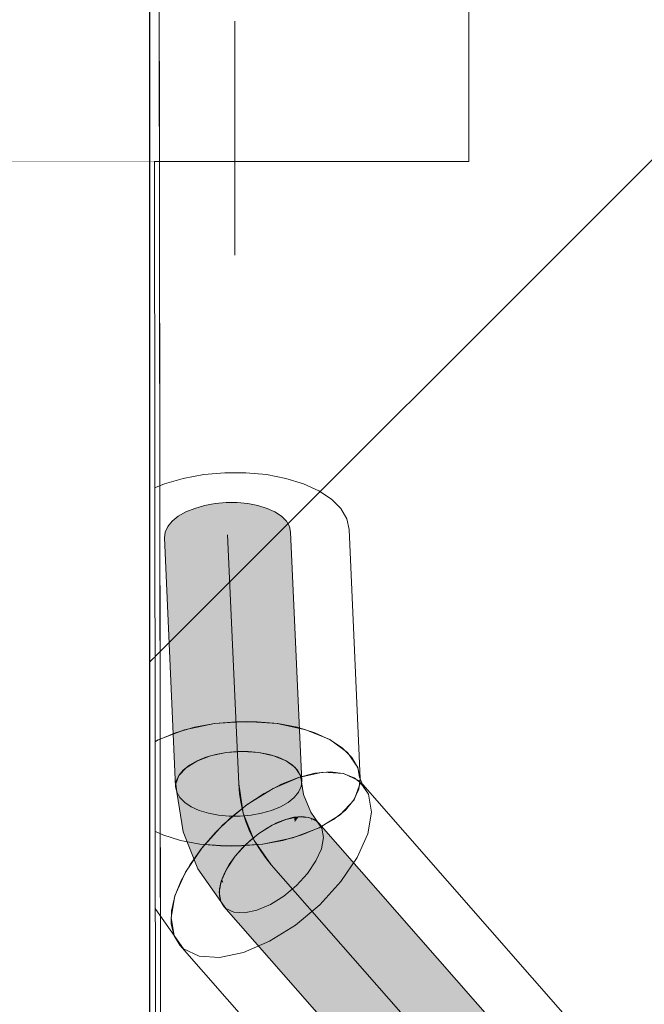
# Model space of a CAD drawing. Header units: millimetres. Extents: x -47038 to 86296, y -75637 to 48966.
# Tile 92 of 174: x -32024 to -31491, y 28860 to 29702. Entities that reach past the tile are written whole.
import ezdxf

# ---------------------------------------------------------------- set-up
doc = ezdxf.new("R2010")
doc.units = ezdxf.units.MM
doc.linetypes.add('Wipeout_Contour', pattern=[1000, 0, -1000])
doc.layers.add('420-K Ściany', color=7, linetype='Continuous')
doc.layers.add('510-I Elektryczne', color=7, linetype='Continuous')
for name, color, linetype, lineweight, true_color in [('420-K Ściany_Nr_pióra__95', 7, 'Continuous', 20, 0x7c7c7c), ('440-K Słupy_Nr_pióra__95', 7, 'Continuous', 20, 0x7c7c7c), ('460 - Stropy_Nr_pióra__95', 7, 'Continuous', 20, 0x7c7c7c), ('510-I Elektryczne_Nr_pióra__172', 7, 'Continuous', 20, 0x663200), ('Nowe_460 - Stropy_Nr_pióra__95', 7, 'Continuous', 13, 0x7c7c7c)]:
    doc.layers.add(name, color=color, linetype=linetype, lineweight=lineweight, true_color=true_color)
for name, color, linetype, lineweight in [('510-I Elektryczne_Nr_pióra__19', 255, 'Continuous', 30), ('AP_zakres_Oopracowania', 7, 'Continuous', 5), ('XREF', 8, 'Continuous', 9)]:
    doc.layers.add(name, color=color, linetype=linetype, lineweight=lineweight)

# ---------------------------------------------------------------- blocks, each defined once
blk = doc.blocks.new('parter 2025.10.15')
at = {"layer": '510-I Elektryczne', "linetype": 'Continuous', "lineweight": 5}
for points in [[(660.319, 2384.559), (659.417, 2384.394), (660.372, 2363.112), (661.275, 2363.277)], [(660.319, 2384.559), (659.417, 2384.394), (660.372, 2363.112), (661.275, 2363.277)], [(661.254, 2384.643), (660.319, 2384.559), (661.275, 2363.277), (662.21, 2363.361)], [(661.254, 2384.643), (660.319, 2384.559), (661.275, 2363.277), (662.21, 2363.361)], [(662.193, 2384.643), (661.254, 2384.643), (662.21, 2363.361), (663.148, 2363.362)], [(662.193, 2384.643), (661.254, 2384.643), (662.21, 2363.361), (663.148, 2363.362)], [(663.107, 2384.56), (662.193, 2384.643), (663.148, 2363.362), (664.062, 2363.278)], [(663.107, 2384.56), (662.193, 2384.643), (663.148, 2363.362), (664.062, 2363.278)], [(663.968, 2384.395), (663.107, 2384.56), (664.062, 2363.278), (664.923, 2363.113)], [(663.968, 2384.395), (663.107, 2384.56), (664.062, 2363.278), (664.923, 2363.113)], [(657.816, 2383.842), (657.166, 2383.472), (658.121, 2362.19), (658.771, 2362.56)], [(657.816, 2383.842), (657.166, 2383.472), (658.121, 2362.19), (658.771, 2362.56)], [(658.573, 2384.152), (657.816, 2383.842), (658.771, 2362.56), (659.529, 2362.871)], [(658.573, 2384.152), (657.816, 2383.842), (658.771, 2362.56), (659.529, 2362.871)], [(659.417, 2384.394), (658.573, 2384.152), (659.529, 2362.871), (660.372, 2363.112)], [(659.417, 2384.394), (658.573, 2384.152), (659.529, 2362.871), (660.372, 2363.112)], [(664.751, 2384.153), (663.968, 2384.395), (664.923, 2363.113), (665.706, 2362.872)], [(664.751, 2384.153), (663.968, 2384.395), (664.923, 2363.113), (665.706, 2362.872)], [(665.431, 2383.843), (664.751, 2384.153), (665.706, 2362.872), (666.386, 2362.561)], [(665.431, 2383.843), (664.751, 2384.153), (665.706, 2362.872), (666.386, 2362.561)], [(665.988, 2383.473), (665.431, 2383.843), (666.386, 2362.561), (666.943, 2362.192)], [(665.988, 2383.473), (665.431, 2383.843), (666.386, 2362.561), (666.943, 2362.192)], [(656.644, 2383.054), (656.266, 2382.6), (657.222, 2361.318), (657.6, 2361.772)], [(656.644, 2383.054), (656.266, 2382.6), (657.222, 2361.318), (657.6, 2361.772)], [(657.166, 2383.472), (656.644, 2383.054), (657.6, 2361.772), (658.121, 2362.19)], [(657.166, 2383.472), (656.644, 2383.054), (657.6, 2361.772), (658.121, 2362.19)], [(666.405, 2383.055), (665.988, 2383.473), (666.943, 2362.192), (667.36, 2361.774)], [(666.405, 2383.055), (665.988, 2383.473), (666.943, 2362.192), (667.36, 2361.774)], [(666.669, 2382.602), (666.405, 2383.055), (667.36, 2361.774), (667.625, 2361.32)], [(666.669, 2382.602), (666.405, 2383.055), (667.36, 2361.774), (667.625, 2361.32)], [(656.044, 2382.125), (655.983, 2381.642), (656.939, 2360.36), (656.999, 2360.843)], [(656.044, 2382.125), (655.983, 2381.642), (656.939, 2360.36), (656.999, 2360.843)], [(656.266, 2382.6), (656.044, 2382.125), (656.999, 2360.843), (657.222, 2361.318)], [(656.266, 2382.6), (656.044, 2382.125), (656.999, 2360.843), (657.222, 2361.318)], [(666.773, 2382.126), (666.669, 2382.602), (667.625, 2361.32), (667.728, 2360.845)], [(666.773, 2382.126), (666.669, 2382.602), (667.625, 2361.32), (667.728, 2360.845)], [(659.926, 2362.996), (658.758, 2362.554), (659.221, 2359.611), (660.356, 2360.264)], [(659.926, 2362.996), (658.758, 2362.554), (659.221, 2359.611), (660.356, 2360.264)], [(658.771, 2362.56), (658.961, 2358.333), (659.743, 2358.092), (659.529, 2362.871)], [(658.771, 2362.56), (658.961, 2358.333), (659.743, 2358.092), (659.529, 2362.871)], [(659.529, 2362.871), (659.743, 2358.092), (660.605, 2357.927), (660.372, 2363.112)], [(659.529, 2362.871), (659.743, 2358.092), (660.605, 2357.927), (660.372, 2363.112)], [(661.258, 2363.275), (659.926, 2362.996), (660.356, 2360.264), (661.653, 2360.769)], [(661.258, 2363.275), (659.926, 2362.996), (660.356, 2360.264), (661.653, 2360.769)], [(660.372, 2363.112), (660.605, 2357.927), (661.519, 2357.843), (661.275, 2363.277)], [(660.372, 2363.112), (660.605, 2357.927), (661.519, 2357.843), (661.275, 2363.277)], [(662.663, 2363.372), (661.258, 2363.275), (661.653, 2360.769), (663.022, 2361.092)], [(662.663, 2363.372), (661.258, 2363.275), (661.653, 2360.769), (663.022, 2361.092)], [(661.275, 2363.277), (661.519, 2357.843), (662.457, 2357.844), (662.21, 2363.361)], [(661.275, 2363.277), (661.519, 2357.843), (662.457, 2357.844), (662.21, 2363.361)], [(662.21, 2363.361), (662.457, 2357.844), (663.392, 2357.928), (663.148, 2363.362)], [(662.21, 2363.361), (662.457, 2357.844), (663.392, 2357.928), (663.148, 2363.362)], [(664.046, 2363.28), (662.663, 2363.372), (663.022, 2361.092), (664.372, 2361.21)], [(664.046, 2363.28), (662.663, 2363.372), (663.022, 2361.092), (664.372, 2361.21)], [(663.148, 2363.362), (663.392, 2357.928), (664.295, 2358.093), (664.062, 2363.278)], [(663.148, 2363.362), (663.392, 2357.928), (664.295, 2358.093), (664.062, 2363.278)], [(665.312, 2363.006), (664.046, 2363.28), (664.372, 2361.21), (665.609, 2361.117)], [(665.312, 2363.006), (664.046, 2363.28), (664.372, 2361.21), (665.609, 2361.117)], [(664.062, 2363.278), (664.295, 2358.093), (665.138, 2358.334), (664.923, 2363.113)], [(664.062, 2363.278), (664.295, 2358.093), (665.138, 2358.334), (664.923, 2363.113)], [(664.923, 2363.113), (665.138, 2358.334), (665.896, 2358.645), (665.706, 2362.872)], [(664.923, 2363.113), (665.138, 2358.334), (665.896, 2358.645), (665.706, 2362.872)], [(666.375, 2362.568), (665.312, 2363.006), (665.609, 2361.117), (666.651, 2360.817)], [(666.375, 2362.568), (665.312, 2363.006), (665.609, 2361.117), (666.651, 2360.817)], [(665.706, 2362.872), (665.896, 2358.645), (666.546, 2359.015), (666.386, 2362.561)], [(665.706, 2362.872), (665.896, 2358.645), (666.546, 2359.015), (666.386, 2362.561)], [(657.216, 2361.31), (657.73, 2358.047), (658.326, 2358.855), (657.834, 2361.979)], [(657.216, 2361.31), (657.73, 2358.047), (658.326, 2358.855), (657.834, 2361.979)], [(657.6, 2361.772), (657.724, 2359.013), (658.281, 2358.644), (658.121, 2362.19)], [(657.6, 2361.772), (657.724, 2359.013), (658.281, 2358.644), (658.121, 2362.19)], [(658.758, 2362.554), (657.834, 2361.979), (658.326, 2358.855), (659.221, 2359.611)], [(658.758, 2362.554), (657.834, 2361.979), (658.326, 2358.855), (659.221, 2359.611)], [(658.121, 2362.19), (658.281, 2358.644), (658.961, 2358.333), (658.771, 2362.56)], [(658.121, 2362.19), (658.281, 2358.644), (658.961, 2358.333), (658.771, 2362.56)], [(666.375, 2362.568), (666.651, 2360.817), (667.424, 2360.332), (667.163, 2361.995)], [(666.375, 2362.568), (666.651, 2360.817), (667.424, 2360.332), (667.163, 2361.995)], [(666.386, 2362.561), (666.546, 2359.015), (667.067, 2359.433), (666.943, 2362.192)], [(666.386, 2362.561), (666.546, 2359.015), (667.067, 2359.433), (666.943, 2362.192)], [(666.943, 2362.192), (667.067, 2359.433), (667.445, 2359.886), (667.36, 2361.774)], [(666.943, 2362.192), (667.067, 2359.433), (667.445, 2359.886), (667.36, 2361.774)], [(667.621, 2361.328), (667.163, 2361.995), (667.424, 2360.332), (667.878, 2359.695)], [(667.621, 2361.328), (667.163, 2361.995), (667.424, 2360.332), (667.878, 2359.695)], [(657.216, 2361.31), (656.948, 2360.593), (657.475, 2357.243), (657.73, 2358.047)], [(657.216, 2361.31), (656.948, 2360.593), (657.475, 2357.243), (657.73, 2358.047)], [(656.999, 2360.843), (657.042, 2359.885), (657.307, 2359.431), (657.222, 2361.318)], [(656.999, 2360.843), (657.042, 2359.885), (657.307, 2359.431), (657.222, 2361.318)], [(657.222, 2361.318), (657.307, 2359.431), (657.724, 2359.013), (657.6, 2361.772)], [(657.222, 2361.318), (657.307, 2359.431), (657.724, 2359.013), (657.6, 2361.772)], [(663.022, 2361.092), (661.653, 2360.769), (662.593, 2358.432), (663.878, 2358.965)], [(663.022, 2361.092), (661.653, 2360.769), (662.593, 2358.432), (663.878, 2358.965)], [(664.372, 2361.21), (663.022, 2361.092), (663.878, 2358.965), (665.148, 2359.28)], [(664.372, 2361.21), (663.022, 2361.092), (663.878, 2358.965), (665.148, 2359.28)], [(665.609, 2361.117), (664.372, 2361.21), (665.148, 2359.28), (666.318, 2359.355)], [(665.609, 2361.117), (664.372, 2361.21), (665.148, 2359.28), (666.318, 2359.355)], [(666.651, 2360.817), (665.609, 2361.117), (666.318, 2359.355), (667.307, 2359.185)], [(666.651, 2360.817), (665.609, 2361.117), (666.318, 2359.355), (667.307, 2359.185)], [(667.36, 2361.774), (667.445, 2359.886), (667.668, 2360.362), (667.625, 2361.32)], [(667.36, 2361.774), (667.445, 2359.886), (667.668, 2360.362), (667.625, 2361.32)], [(667.625, 2361.32), (667.668, 2360.362), (667.728, 2360.845)], [(667.625, 2361.32), (667.668, 2360.362), (667.728, 2360.845)], [(656.999, 2360.843), (656.939, 2360.36), (657.042, 2359.885)], [(656.999, 2360.843), (656.939, 2360.36), (657.042, 2359.885)], [(656.948, 2360.593), (657.046, 2359.877), (657.578, 2356.497), (657.475, 2357.243)], [(656.948, 2360.593), (657.046, 2359.877), (657.578, 2356.497), (657.475, 2357.243)], [(660.356, 2360.264), (659.221, 2359.611), (660.326, 2356.867), (661.381, 2357.716)], [(660.356, 2360.264), (659.221, 2359.611), (660.326, 2356.867), (661.381, 2357.716)], [(661.653, 2360.769), (660.356, 2360.264), (661.381, 2357.716), (662.593, 2358.432)], [(661.653, 2360.769), (660.356, 2360.264), (661.381, 2357.716), (662.593, 2358.432)], [(667.424, 2360.332), (666.651, 2360.817), (667.307, 2359.185), (668.048, 2358.782)], [(667.424, 2360.332), (666.651, 2360.817), (667.307, 2359.185), (668.048, 2358.782)], [(667.878, 2359.695), (667.424, 2360.332), (668.048, 2358.782), (668.491, 2358.172)], [(667.878, 2359.695), (667.424, 2360.332), (668.048, 2358.782), (668.491, 2358.172)], [(659.221, 2359.611), (658.326, 2358.855), (659.498, 2355.942), (660.326, 2356.867)], [(659.221, 2359.611), (658.326, 2358.855), (659.498, 2355.942), (660.326, 2356.867)], [(666.318, 2359.355), (665.148, 2359.28), (666.347, 2357.562), (667.412, 2357.787)], [(666.318, 2359.355), (665.148, 2359.28), (666.347, 2357.562), (667.412, 2357.787)], [(667.307, 2359.185), (666.318, 2359.355), (667.412, 2357.787), (668.321, 2357.732)], [(667.307, 2359.185), (666.318, 2359.355), (667.412, 2357.787), (668.321, 2357.732)], [(658.326, 2358.855), (657.73, 2358.047), (658.954, 2355.005), (659.498, 2355.942)], [(658.326, 2358.855), (657.73, 2358.047), (658.954, 2355.005), (659.498, 2355.942)], [(663.878, 2358.965), (662.593, 2358.432), (664.044, 2356.35), (665.198, 2357.072)], [(663.878, 2358.965), (662.593, 2358.432), (664.044, 2356.35), (665.198, 2357.072)], [(665.148, 2359.28), (663.878, 2358.965), (665.198, 2357.072), (666.347, 2357.562)], [(665.148, 2359.28), (663.878, 2358.965), (665.198, 2357.072), (666.347, 2357.562)], [(668.048, 2358.782), (667.307, 2359.185), (668.321, 2357.732), (669.011, 2357.401)], [(668.048, 2358.782), (667.307, 2359.185), (668.321, 2357.732), (669.011, 2357.401)], [(668.491, 2358.172), (668.048, 2358.782), (669.011, 2357.401), (669.437, 2356.816)], [(668.491, 2358.172), (668.048, 2358.782), (669.011, 2357.401), (669.437, 2356.816)], [(657.73, 2358.047), (657.475, 2357.243), (658.731, 2354.12), (658.954, 2355.005)], [(657.73, 2358.047), (657.475, 2357.243), (658.731, 2354.12), (658.954, 2355.005)], [(661.381, 2357.716), (660.326, 2356.867), (662.03, 2354.423), (662.964, 2355.447)], [(661.381, 2357.716), (660.326, 2356.867), (662.03, 2354.423), (662.964, 2355.447)], [(662.593, 2358.432), (661.381, 2357.716), (662.964, 2355.447), (664.044, 2356.35)], [(662.593, 2358.432), (661.381, 2357.716), (662.964, 2355.447), (664.044, 2356.35)], [(666.097, 2357.455), (666.234, 2356.581), (667.13, 2357.337), (667.071, 2357.715), (666.347, 2357.562)], [(666.097, 2357.455), (666.234, 2356.581), (667.13, 2357.337), (667.071, 2357.715), (666.347, 2357.562)], [(667.058, 2357.74), (666.333, 2357.557), (686.815, 2334.213), (687.54, 2334.396)], [(667.058, 2357.74), (666.333, 2357.557), (686.815, 2334.213), (687.54, 2334.396)], [(667.724, 2357.8), (667.058, 2357.74), (687.54, 2334.396), (688.206, 2334.456)], [(667.724, 2357.8), (667.058, 2357.74), (687.54, 2334.396), (688.206, 2334.456)], [(667.412, 2357.787), (667.071, 2357.715), (667.13, 2357.337), (667.46, 2357.784)], [(667.412, 2357.787), (667.071, 2357.715), (667.13, 2357.337), (667.46, 2357.784)], [(667.13, 2357.337), (667.839, 2355.576), (668.382, 2356.513), (667.881, 2357.759), (667.46, 2357.784)], [(667.13, 2357.337), (667.839, 2355.576), (668.382, 2356.513), (667.881, 2357.759), (667.46, 2357.784)], [(668.311, 2357.734), (667.724, 2357.8), (688.206, 2334.456), (688.793, 2334.39)], [(668.311, 2357.734), (667.724, 2357.8), (688.206, 2334.456), (688.793, 2334.39)], [(668.321, 2357.732), (667.881, 2357.759), (668.382, 2356.513), (668.605, 2357.398), (668.507, 2357.643)], [(668.321, 2357.732), (667.881, 2357.759), (668.382, 2356.513), (668.605, 2357.398), (668.507, 2357.643)], [(668.801, 2357.546), (668.311, 2357.734), (688.793, 2334.39), (689.282, 2334.201)], [(668.801, 2357.546), (668.311, 2357.734), (688.793, 2334.39), (689.282, 2334.201)], [(668.507, 2357.643), (668.605, 2357.398), (668.574, 2357.611)], [(668.507, 2357.643), (668.605, 2357.398), (668.574, 2357.611)], [(669.011, 2357.401), (668.574, 2357.611), (668.605, 2357.398), (669.568, 2356.018), (669.437, 2356.816)], [(669.011, 2357.401), (668.574, 2357.611), (668.605, 2357.398), (669.568, 2356.018), (669.437, 2356.816)], [(658.731, 2354.12), (657.475, 2357.243), (657.578, 2356.497), (658.845, 2353.346)], [(658.731, 2354.12), (657.475, 2357.243), (657.578, 2356.497), (658.845, 2353.346)], [(660.326, 2356.867), (659.498, 2355.942), (661.307, 2353.348), (662.03, 2354.423)], [(660.326, 2356.867), (659.498, 2355.942), (661.307, 2353.348), (662.03, 2354.423)], [(663.702, 2356.065), (663.803, 2355.423), (665.1, 2355.928), (664.945, 2356.913), (664.044, 2356.35)], [(663.702, 2356.065), (663.803, 2355.423), (665.1, 2355.928), (664.945, 2356.913), (664.044, 2356.35)], [(664.796, 2356.847), (664.031, 2356.341), (684.512, 2332.996), (685.278, 2333.502)], [(664.796, 2356.847), (664.031, 2356.341), (684.512, 2332.996), (685.278, 2333.502)], [(665.572, 2357.256), (664.796, 2356.847), (685.278, 2333.502), (686.053, 2333.912)], [(665.572, 2357.256), (664.796, 2356.847), (685.278, 2333.502), (686.053, 2333.912)], [(665.198, 2357.072), (664.945, 2356.913), (665.1, 2355.928), (666.234, 2356.581), (666.097, 2357.455)], [(665.198, 2357.072), (664.945, 2356.913), (665.1, 2355.928), (666.234, 2356.581), (666.097, 2357.455)], [(666.333, 2357.557), (665.572, 2357.256), (686.053, 2333.912), (686.815, 2334.213)], [(666.333, 2357.557), (665.572, 2357.256), (686.053, 2333.912), (686.815, 2334.213)], [(666.234, 2356.581), (667.011, 2354.651), (667.839, 2355.576), (667.13, 2357.337)], [(666.234, 2356.581), (667.011, 2354.651), (667.839, 2355.576), (667.13, 2357.337)], [(668.605, 2357.398), (668.382, 2356.513), (669.396, 2355.059), (669.568, 2356.018)], [(668.605, 2357.398), (668.382, 2356.513), (669.396, 2355.059), (669.568, 2356.018)], [(669.179, 2357.239), (668.801, 2357.546), (689.282, 2334.201), (689.66, 2333.895)], [(669.179, 2357.239), (668.801, 2357.546), (689.282, 2334.201), (689.66, 2333.895)], [(659.498, 2355.942), (658.954, 2355.005), (660.843, 2352.296), (661.307, 2353.348)], [(659.498, 2355.942), (658.954, 2355.005), (660.843, 2352.296), (661.307, 2353.348)], [(662.964, 2355.447), (662.706, 2355.165), (663.803, 2355.423), (663.702, 2356.065)], [(662.964, 2355.447), (662.706, 2355.165), (663.803, 2355.423), (663.702, 2356.065)], [(664.031, 2356.341), (663.298, 2355.754), (683.78, 2332.41), (684.512, 2332.996)], [(664.031, 2356.341), (663.298, 2355.754), (683.78, 2332.41), (684.512, 2332.996)], [(663.803, 2355.423), (664.743, 2353.086), (665.955, 2353.802), (665.1, 2355.928)], [(663.803, 2355.423), (664.743, 2353.086), (665.955, 2353.802), (665.1, 2355.928)], [(665.1, 2355.928), (665.955, 2353.802), (667.011, 2354.651), (666.234, 2356.581)], [(665.1, 2355.928), (665.955, 2353.802), (667.011, 2354.651), (666.234, 2356.581)], [(667.839, 2355.576), (668.933, 2354.007), (669.396, 2355.059), (668.382, 2356.513)], [(667.839, 2355.576), (668.933, 2354.007), (669.396, 2355.059), (668.382, 2356.513)], [(662.621, 2355.104), (662.02, 2354.41), (682.501, 2331.066), (683.103, 2331.76)], [(662.621, 2355.104), (662.02, 2354.41), (682.501, 2331.066), (683.103, 2331.76)], [(662.706, 2355.165), (662.499, 2354.938), (663.459, 2352.553), (664.743, 2353.086), (663.803, 2355.423)], [(662.706, 2355.165), (662.499, 2354.938), (663.459, 2352.553), (664.743, 2353.086), (663.803, 2355.423)], [(663.298, 2355.754), (662.621, 2355.104), (683.103, 2331.76), (683.78, 2332.41)], [(663.298, 2355.754), (662.621, 2355.104), (683.103, 2331.76), (683.78, 2332.41)], [(667.011, 2354.651), (668.209, 2352.932), (668.933, 2354.007), (667.839, 2355.576)], [(667.011, 2354.651), (668.209, 2352.932), (668.933, 2354.007), (667.839, 2355.576)], [(658.954, 2355.005), (658.731, 2354.12), (660.671, 2351.338), (660.843, 2352.296)], [(658.954, 2355.005), (658.731, 2354.12), (660.671, 2351.338), (660.843, 2352.296)], [(662.02, 2354.41), (661.513, 2353.695), (681.994, 2330.351), (682.501, 2331.066)], [(661.579, 2353.753), (662.188, 2352.238), (663.459, 2352.553), (662.499, 2354.938), (662.03, 2354.423)], [(661.579, 2353.753), (662.188, 2352.238), (663.459, 2352.553), (662.499, 2354.938), (662.03, 2354.423)], [(665.955, 2353.802), (667.276, 2351.908), (668.209, 2352.932), (667.011, 2354.651)], [(665.955, 2353.802), (667.276, 2351.908), (668.209, 2352.932), (667.011, 2354.651)], [(658.731, 2354.12), (658.845, 2353.346), (660.802, 2350.539), (660.671, 2351.338)], [(658.731, 2354.12), (658.845, 2353.346), (660.802, 2350.539), (660.671, 2351.338)], [(661.307, 2353.348), (660.907, 2352.44), (661.018, 2352.163), (662.188, 2352.238), (661.579, 2353.753)], [(661.307, 2353.348), (660.907, 2352.44), (661.018, 2352.163), (662.188, 2352.238), (661.579, 2353.753)], [(661.513, 2353.695), (661.115, 2352.979), (681.597, 2329.635), (681.994, 2330.351)], [(661.513, 2353.695), (661.115, 2352.979), (681.597, 2329.635), (681.994, 2330.351)], [(664.743, 2353.086), (666.195, 2351.005), (667.276, 2351.908), (665.955, 2353.802)], [(664.743, 2353.086), (666.195, 2351.005), (667.276, 2351.908), (665.955, 2353.802)], [(661.115, 2352.979), (660.839, 2352.284), (681.321, 2328.94), (681.597, 2329.635)], [(661.115, 2352.979), (660.839, 2352.284), (681.321, 2328.94), (681.597, 2329.635)], [(663.459, 2352.553), (665.041, 2350.284), (666.195, 2351.005), (664.743, 2353.086)], [(663.459, 2352.553), (665.041, 2350.284), (666.195, 2351.005), (664.743, 2353.086)], [(660.682, 2351.397), (661.918, 2349.623), (662.827, 2349.569), (661.018, 2352.163), (660.825, 2352.196)], [(660.682, 2351.397), (661.918, 2349.623), (662.827, 2349.569), (661.018, 2352.163), (660.825, 2352.196)], [(660.839, 2352.284), (660.694, 2351.631), (681.175, 2328.287), (681.321, 2328.94)], [(660.839, 2352.284), (660.694, 2351.631), (681.175, 2328.287), (681.321, 2328.94)], [(660.843, 2352.296), (660.825, 2352.196), (661.018, 2352.163), (660.907, 2352.44)], [(660.843, 2352.296), (660.825, 2352.196), (661.018, 2352.163), (660.907, 2352.44)], [(662.188, 2352.238), (661.018, 2352.163), (662.827, 2349.569), (663.892, 2349.794)], [(662.188, 2352.238), (661.018, 2352.163), (662.827, 2349.569), (663.892, 2349.794)], [(662.188, 2352.238), (663.892, 2349.794), (665.041, 2350.284), (663.459, 2352.553)], [(662.188, 2352.238), (663.892, 2349.794), (665.041, 2350.284), (663.459, 2352.553)], [(660.682, 2351.397), (660.671, 2351.338), (660.797, 2350.572), (661.228, 2349.955), (661.918, 2349.623)], [(660.682, 2351.397), (660.671, 2351.338), (660.797, 2350.572), (661.228, 2349.955), (661.918, 2349.623)], [(660.694, 2351.631), (660.682, 2351.041), (681.164, 2327.697), (681.175, 2328.287)], [(660.694, 2351.631), (660.682, 2351.041), (681.164, 2327.697), (681.175, 2328.287)], [(660.682, 2351.041), (660.806, 2350.531), (681.288, 2327.187), (681.164, 2327.697)], [(660.682, 2351.041), (660.806, 2350.531), (681.288, 2327.187), (681.164, 2327.697)], [(660.797, 2350.572), (660.802, 2350.539), (661.228, 2349.955)], [(660.797, 2350.572), (660.802, 2350.539), (661.228, 2349.955)], [(660.806, 2350.531), (661.06, 2350.116), (681.542, 2326.772), (681.288, 2327.187)], [(660.806, 2350.531), (661.06, 2350.116), (681.542, 2326.772), (681.288, 2327.187)]]:
    blk.add_hatch(color=8, dxfattribs=at).paths.add_polyline_path(points)
at = {"layer": '440-K Słupy_Nr_pióra__95', "color": 8, "linetype": 'Continuous', "lineweight": 5}
blk.add_line((662.01, 2425.809), (662.01, 2405.809), dxfattribs=at)
at = {"layer": '440-K Słupy_Nr_pióra__95', "color": 8, "linetype": 'Continuous', "lineweight": 5, "flags": 128}
blk.add_lwpolyline([(642.01, 2413.809), (682.01, 2413.809), (682.01, 2453.809), (642.01, 2453.809)], close=True, dxfattribs=at)
at = {"layer": '510-I Elektryczne_Nr_pióra__172', "color": 8, "linetype": 'Continuous', "lineweight": 5}
for p, q in [((661.139, 2387.198), (659.339, 2387.036)), ((661.139, 2387.198), (659.339, 2387.036)), ((662.947, 2387.198), (661.139, 2387.198)), ((662.947, 2387.198), (661.139, 2387.198)), ((664.707, 2387.037), (662.947, 2387.198)), ((664.707, 2387.037), (662.947, 2387.198)), ((655.977, 2386.253), (654.517, 2385.655)), ((655.977, 2386.253), (654.517, 2385.655)), ((657.6, 2386.718), (655.977, 2386.253)), ((657.6, 2386.718), (655.977, 2386.253)), ((659.339, 2387.036), (657.6, 2386.718)), ((659.339, 2387.036), (657.6, 2386.718)), ((666.366, 2386.719), (664.707, 2387.037)), ((666.366, 2386.719), (664.707, 2387.037)), ((667.874, 2386.254), (666.366, 2386.719)), ((667.874, 2386.254), (666.366, 2386.719)), ((669.184, 2385.657), (667.874, 2386.254)), ((669.184, 2385.657), (667.874, 2386.254)), ((654.517, 2385.655), (653.266, 2384.942)), ((654.517, 2385.655), (653.266, 2384.942)), ((670.256, 2384.945), (669.184, 2385.657)), ((670.256, 2384.945), (669.184, 2385.657)), ((653.266, 2384.942), (652.261, 2384.137)), ((653.266, 2384.942), (652.261, 2384.137)), ((660.319, 2384.559), (659.417, 2384.394)), ((660.319, 2384.559), (659.417, 2384.394)), ((661.254, 2384.643), (660.319, 2384.559)), ((661.254, 2384.643), (660.319, 2384.559)), ((662.193, 2384.643), (661.254, 2384.643)), ((662.193, 2384.643), (661.254, 2384.643)), ((663.107, 2384.56), (662.193, 2384.643)), ((663.107, 2384.56), (662.193, 2384.643)), ((663.968, 2384.395), (663.107, 2384.56)), ((663.968, 2384.395), (663.107, 2384.56)), ((671.059, 2384.14), (670.256, 2384.945)), ((671.059, 2384.14), (670.256, 2384.945)), ((652.261, 2384.137), (651.533, 2383.263)), ((652.261, 2384.137), (651.533, 2383.263)), ((657.816, 2383.842), (657.166, 2383.472)), ((657.816, 2383.842), (657.166, 2383.472)), ((658.573, 2384.152), (657.816, 2383.842)), ((658.573, 2384.152), (657.816, 2383.842)), ((659.417, 2384.394), (658.573, 2384.152)), ((659.417, 2384.394), (658.573, 2384.152)), ((664.751, 2384.153), (663.968, 2384.395)), ((664.751, 2384.153), (663.968, 2384.395)), ((665.431, 2383.843), (664.751, 2384.153)), ((665.431, 2383.843), (664.751, 2384.153)), ((665.988, 2383.473), (665.431, 2383.843)), ((665.988, 2383.473), (665.431, 2383.843)), ((671.568, 2383.266), (671.059, 2384.14)), ((671.568, 2383.266), (671.059, 2384.14)), ((651.533, 2383.263), (651.105, 2382.347)), ((651.533, 2383.263), (651.105, 2382.347)), ((656.644, 2383.054), (656.266, 2382.6)), ((656.644, 2383.054), (656.266, 2382.6)), ((657.166, 2383.472), (656.644, 2383.054)), ((657.166, 2383.472), (656.644, 2383.054)), ((666.405, 2383.055), (665.988, 2383.473)), ((666.405, 2383.055), (665.988, 2383.473)), ((666.669, 2382.602), (666.405, 2383.055)), ((666.669, 2382.602), (666.405, 2383.055)), ((671.768, 2382.351), (671.568, 2383.266)), ((671.768, 2382.351), (671.568, 2383.266)), ((651.105, 2382.347), (650.988, 2381.418)), ((651.105, 2382.347), (650.988, 2381.418)), ((656.044, 2382.125), (655.983, 2381.642)), ((656.044, 2382.125), (655.983, 2381.642)), ((656.266, 2382.6), (656.044, 2382.125)), ((656.266, 2382.6), (656.044, 2382.125)), ((666.773, 2382.126), (666.669, 2382.602)), ((666.773, 2382.126), (666.669, 2382.602)), ((666.773, 2382.126), (667.728, 2360.845)), ((666.773, 2382.126), (667.728, 2360.845)), ((671.768, 2382.351), (672.723, 2361.069)), ((671.768, 2382.351), (672.723, 2361.069)), ((650.988, 2381.418), (651.944, 2360.136)), ((650.988, 2381.418), (651.944, 2360.136)), ((655.983, 2381.642), (656.939, 2360.36)), ((655.983, 2381.642), (656.939, 2360.36)), ((657.697, 2365.213), (655.448, 2364.361)), ((657.697, 2365.213), (655.448, 2364.361)), ((658.556, 2365.436), (656.932, 2364.971)), ((658.556, 2365.436), (656.932, 2364.971)), ((660.262, 2365.75), (657.697, 2365.213)), ((660.262, 2365.75), (657.697, 2365.213)), ((660.294, 2365.754), (658.556, 2365.436)), ((660.294, 2365.754), (658.556, 2365.436)), ((662.969, 2365.936), (660.262, 2365.75)), ((662.969, 2365.936), (660.262, 2365.75)), ((662.095, 2365.916), (660.294, 2365.754)), ((662.095, 2365.916), (660.294, 2365.754)), ((663.903, 2365.916), (662.095, 2365.916)), ((663.903, 2365.916), (662.095, 2365.916)), ((665.632, 2365.759), (662.969, 2365.936)), ((665.632, 2365.759), (662.969, 2365.936)), ((665.663, 2365.755), (663.903, 2365.916)), ((665.663, 2365.755), (663.903, 2365.916)), ((668.07, 2365.231), (665.632, 2365.759)), ((668.07, 2365.231), (665.632, 2365.759)), ((667.322, 2365.437), (665.663, 2365.755)), ((667.322, 2365.437), (665.663, 2365.755)), ((668.829, 2364.973), (667.322, 2365.437)), ((668.829, 2364.973), (667.322, 2365.437)), ((670.117, 2364.387), (668.07, 2365.231)), ((670.117, 2364.387), (668.07, 2365.231)), ((655.448, 2364.361), (653.668, 2363.254)), ((655.448, 2364.361), (653.668, 2363.254)), ((655.472, 2364.373), (654.221, 2363.661)), ((655.472, 2364.373), (654.221, 2363.661)), ((656.932, 2364.971), (655.472, 2364.373)), ((656.932, 2364.971), (655.472, 2364.373)), ((670.139, 2364.375), (668.829, 2364.973)), ((670.139, 2364.375), (668.829, 2364.973)), ((671.634, 2363.285), (670.117, 2364.387)), ((671.634, 2363.285), (670.117, 2364.387)), ((671.212, 2363.663), (670.139, 2364.375)), ((671.212, 2363.663), (670.139, 2364.375)), ((654.221, 2363.661), (653.217, 2362.855)), ((654.221, 2363.661), (653.217, 2362.855)), ((672.015, 2362.858), (671.212, 2363.663)), ((672.015, 2362.858), (671.212, 2363.663)), ((653.668, 2363.254), (652.479, 2361.965)), ((653.668, 2363.254), (652.479, 2361.965)), ((653.217, 2362.855), (652.489, 2361.981)), ((653.217, 2362.855), (652.489, 2361.981)), ((659.926, 2362.996), (658.758, 2362.554)), ((659.926, 2362.996), (658.758, 2362.554)), ((659.529, 2362.871), (658.771, 2362.56)), ((659.529, 2362.871), (658.771, 2362.56)), ((660.372, 2363.112), (659.529, 2362.871)), ((660.372, 2363.112), (659.529, 2362.871)), ((661.258, 2363.275), (659.926, 2362.996)), ((661.258, 2363.275), (659.926, 2362.996)), ((661.275, 2363.277), (660.372, 2363.112)), ((661.275, 2363.277), (660.372, 2363.112)), ((662.663, 2363.372), (661.258, 2363.275)), ((662.663, 2363.372), (661.258, 2363.275)), ((662.21, 2363.361), (661.275, 2363.277)), ((662.21, 2363.361), (661.275, 2363.277)), ((663.148, 2363.362), (662.21, 2363.361)), ((663.148, 2363.362), (662.21, 2363.361)), ((664.046, 2363.28), (662.663, 2363.372)), ((664.046, 2363.28), (662.663, 2363.372)), ((664.062, 2363.278), (663.148, 2363.362)), ((664.062, 2363.278), (663.148, 2363.362)), ((665.312, 2363.006), (664.046, 2363.28)), ((665.312, 2363.006), (664.046, 2363.28)), ((664.923, 2363.113), (664.062, 2363.278)), ((664.923, 2363.113), (664.062, 2363.278)), ((665.706, 2362.872), (664.923, 2363.113)), ((665.706, 2362.872), (664.923, 2363.113)), ((666.375, 2362.568), (665.312, 2363.006)), ((666.375, 2362.568), (665.312, 2363.006)), ((666.386, 2362.561), (665.706, 2362.872)), ((666.386, 2362.561), (665.706, 2362.872)), ((672.517, 2362.001), (671.634, 2363.285)), ((672.517, 2362.001), (671.634, 2363.285)), ((672.524, 2361.984), (672.015, 2362.858)), ((672.524, 2361.984), (672.015, 2362.858)), ((652.479, 2361.965), (651.961, 2360.584)), ((652.479, 2361.965), (651.961, 2360.584)), ((652.489, 2361.981), (652.06, 2361.066)), ((652.489, 2361.981), (652.06, 2361.066)), ((657.834, 2361.979), (657.216, 2361.31)), ((657.834, 2361.979), (657.216, 2361.31)), ((658.121, 2362.19), (657.6, 2361.772)), ((658.121, 2362.19), (657.6, 2361.772)), ((658.758, 2362.554), (657.834, 2361.979)), ((658.758, 2362.554), (657.834, 2361.979)), ((658.771, 2362.56), (658.121, 2362.19)), ((658.771, 2362.56), (658.121, 2362.19)), ((667.163, 2361.995), (666.375, 2362.568)), ((667.163, 2361.995), (666.375, 2362.568)), ((666.943, 2362.192), (666.386, 2362.561)), ((666.943, 2362.192), (666.386, 2362.561)), ((667.36, 2361.774), (666.943, 2362.192)), ((667.36, 2361.774), (666.943, 2362.192)), ((667.621, 2361.328), (667.163, 2361.995)), ((667.621, 2361.328), (667.163, 2361.995)), ((672.517, 2362.001), (672.647, 2361.176)), ((672.517, 2362.001), (672.647, 2361.176)), ((672.723, 2361.069), (672.524, 2361.984)), ((672.723, 2361.069), (672.524, 2361.984)), ((652.06, 2361.066), (651.944, 2360.136)), ((652.06, 2361.066), (651.944, 2360.136)), ((657.216, 2361.31), (656.948, 2360.593)), ((657.216, 2361.31), (656.948, 2360.593)), ((657.222, 2361.318), (656.999, 2360.843)), ((657.222, 2361.318), (656.999, 2360.843)), ((657.6, 2361.772), (657.222, 2361.318)), ((657.6, 2361.772), (657.222, 2361.318)), ((667.483, 2361.158), (665.271, 2360.214)), ((667.483, 2361.158), (665.271, 2360.214)), ((667.457, 2361.149), (665.99, 2360.57)), ((667.457, 2361.149), (665.99, 2360.57)), ((667.625, 2361.32), (667.36, 2361.774)), ((667.625, 2361.32), (667.36, 2361.774)), ((668.853, 2361.502), (667.457, 2361.149)), ((668.853, 2361.502), (667.457, 2361.149)), ((669.534, 2361.592), (667.483, 2361.158)), ((669.534, 2361.592), (667.483, 2361.158)), ((667.621, 2361.328), (667.878, 2359.695)), ((667.621, 2361.328), (667.878, 2359.695)), ((667.728, 2360.845), (667.625, 2361.32)), ((667.728, 2360.845), (667.625, 2361.32)), ((670.136, 2361.617), (668.853, 2361.502)), ((670.136, 2361.617), (668.853, 2361.502)), ((671.285, 2361.486), (669.534, 2361.592)), ((671.285, 2361.486), (669.534, 2361.592)), ((671.266, 2361.491), (670.136, 2361.617)), ((671.266, 2361.491), (670.136, 2361.617)), ((672.209, 2361.127), (671.266, 2361.491)), ((672.209, 2361.127), (671.266, 2361.491)), ((672.615, 2360.848), (671.285, 2361.486)), ((672.615, 2360.848), (671.285, 2361.486)), ((672.937, 2360.537), (672.209, 2361.127)), ((672.937, 2360.537), (672.209, 2361.127)), ((672.607, 2360.139), (672.723, 2361.069)), ((672.607, 2360.139), (672.723, 2361.069)), ((672.647, 2361.176), (672.956, 2360.407)), ((672.647, 2361.176), (672.956, 2360.407)), ((651.944, 2360.136), (652.143, 2359.22)), ((651.944, 2360.136), (652.143, 2359.22)), ((651.961, 2360.584), (652.15, 2359.204)), ((651.961, 2360.584), (652.15, 2359.204)), ((656.999, 2360.843), (656.939, 2360.36)), ((656.999, 2360.843), (656.939, 2360.36)), ((656.939, 2360.36), (657.042, 2359.885)), ((656.939, 2360.36), (657.042, 2359.885)), ((656.948, 2360.593), (657.046, 2359.877)), ((656.948, 2360.593), (657.046, 2359.877)), ((665.271, 2360.214), (663.049, 2358.825)), ((665.271, 2360.214), (663.049, 2358.825)), ((665.99, 2360.57), (664.497, 2359.781)), ((665.99, 2360.57), (664.497, 2359.781)), ((667.445, 2359.886), (667.668, 2360.362)), ((667.445, 2359.886), (667.668, 2360.362)), ((667.668, 2360.362), (667.728, 2360.845)), ((667.668, 2360.362), (667.728, 2360.845)), ((672.178, 2359.223), (672.607, 2360.139)), ((672.178, 2359.223), (672.607, 2360.139)), ((672.188, 2359.24), (672.706, 2360.621)), ((672.188, 2359.24), (672.706, 2360.621)), ((673.434, 2359.722), (672.615, 2360.848)), ((673.434, 2359.722), (672.615, 2360.848)), ((672.706, 2360.621), (672.689, 2360.746)), ((672.706, 2360.621), (672.689, 2360.746)), ((672.937, 2360.537), (693.419, 2337.193)), ((672.937, 2360.537), (693.419, 2337.193)), ((672.956, 2360.407), (673.434, 2359.722)), ((672.956, 2360.407), (673.434, 2359.722)), ((657.042, 2359.885), (657.307, 2359.431)), ((657.042, 2359.885), (657.307, 2359.431)), ((657.046, 2359.877), (657.578, 2356.497)), ((657.046, 2359.877), (657.578, 2356.497)), ((657.307, 2359.431), (657.724, 2359.013)), ((657.307, 2359.431), (657.724, 2359.013)), ((664.497, 2359.781), (663.023, 2358.806)), ((664.497, 2359.781), (663.023, 2358.806)), ((666.546, 2359.015), (667.067, 2359.433)), ((666.546, 2359.015), (667.067, 2359.433)), ((667.067, 2359.433), (667.445, 2359.886)), ((667.067, 2359.433), (667.445, 2359.886)), ((667.878, 2359.695), (668.491, 2358.172)), ((667.878, 2359.695), (668.491, 2358.172)), ((673.687, 2358.184), (673.434, 2359.722)), ((673.687, 2358.184), (673.434, 2359.722)), ((652.143, 2359.22), (652.652, 2358.347)), ((652.143, 2359.22), (652.652, 2358.347)), ((652.15, 2359.204), (652.809, 2355.016)), ((652.15, 2359.204), (652.809, 2355.016)), ((657.724, 2359.013), (658.281, 2358.644)), ((657.724, 2359.013), (658.281, 2358.644)), ((658.281, 2358.644), (658.961, 2358.333)), ((658.281, 2358.644), (658.961, 2358.333)), ((663.049, 2358.825), (660.967, 2357.085)), ((663.049, 2358.825), (660.967, 2357.085)), ((663.023, 2358.806), (661.612, 2357.676)), ((663.023, 2358.806), (661.612, 2357.676)), ((665.138, 2358.334), (665.896, 2358.645)), ((665.138, 2358.334), (665.896, 2358.645)), ((665.896, 2358.645), (666.546, 2359.015)), ((665.896, 2358.645), (666.546, 2359.015)), ((670.999, 2357.951), (672.188, 2359.24)), ((670.999, 2357.951), (672.188, 2359.24)), ((671.45, 2358.35), (672.178, 2359.223)), ((671.45, 2358.35), (672.178, 2359.223)), ((652.652, 2358.347), (653.455, 2357.542)), ((652.652, 2358.347), (653.455, 2357.542)), ((658.961, 2358.333), (659.743, 2358.092)), ((658.961, 2358.333), (659.743, 2358.092)), ((659.743, 2358.092), (660.605, 2357.927)), ((659.743, 2358.092), (660.605, 2357.927)), ((661.612, 2357.676), (660.307, 2356.424)), ((661.612, 2357.676), (660.307, 2356.424)), ((660.605, 2357.927), (661.519, 2357.843)), ((660.605, 2357.927), (661.519, 2357.843)), ((661.519, 2357.843), (662.457, 2357.844)), ((661.519, 2357.843), (662.457, 2357.844)), ((662.457, 2357.844), (663.392, 2357.928)), ((662.457, 2357.844), (663.392, 2357.928)), ((663.392, 2357.928), (664.295, 2358.093)), ((663.392, 2357.928), (664.295, 2358.093)), ((664.295, 2358.093), (665.138, 2358.334)), ((664.295, 2358.093), (665.138, 2358.334)), ((667.058, 2357.74), (666.333, 2357.557)), ((667.058, 2357.74), (666.333, 2357.557)), ((667.412, 2357.787), (666.347, 2357.562)), ((667.412, 2357.787), (666.347, 2357.562)), ((667.724, 2357.8), (667.058, 2357.74)), ((667.724, 2357.8), (667.058, 2357.74)), ((668.321, 2357.732), (667.412, 2357.787)), ((668.321, 2357.732), (667.412, 2357.787)), ((668.311, 2357.734), (667.724, 2357.8)), ((668.311, 2357.734), (667.724, 2357.8)), ((668.801, 2357.546), (668.311, 2357.734)), ((668.801, 2357.546), (668.311, 2357.734)), ((669.011, 2357.401), (668.321, 2357.732)), ((669.011, 2357.401), (668.321, 2357.732)), ((668.491, 2358.172), (669.437, 2356.816)), ((668.491, 2358.172), (669.437, 2356.816)), ((669.219, 2356.844), (670.999, 2357.951)), ((669.219, 2356.844), (670.999, 2357.951)), ((670.446, 2357.544), (671.45, 2358.35)), ((670.446, 2357.544), (671.45, 2358.35)), ((673.356, 2356.339), (673.687, 2358.184)), ((673.356, 2356.339), (673.687, 2358.184)), ((653.455, 2357.542), (654.528, 2356.83)), ((653.455, 2357.542), (654.528, 2356.83)), ((654.528, 2356.83), (655.838, 2356.232)), ((654.528, 2356.83), (655.838, 2356.232)), ((660.967, 2357.085), (659.169, 2355.113)), ((660.967, 2357.085), (659.169, 2355.113)), ((664.796, 2356.847), (664.031, 2356.341)), ((664.796, 2356.847), (664.031, 2356.341)), ((665.198, 2357.072), (664.044, 2356.35)), ((665.198, 2357.072), (664.044, 2356.35)), ((665.572, 2357.256), (664.796, 2356.847)), ((665.572, 2357.256), (664.796, 2356.847)), ((666.347, 2357.562), (665.198, 2357.072)), ((666.347, 2357.562), (665.198, 2357.072)), ((666.333, 2357.557), (665.572, 2357.256)), ((666.333, 2357.557), (665.572, 2357.256)), ((666.97, 2355.992), (669.219, 2356.844)), ((666.97, 2355.992), (669.219, 2356.844)), ((667.735, 2356.234), (669.194, 2356.832)), ((667.735, 2356.234), (669.194, 2356.832)), ((669.179, 2357.239), (668.801, 2357.546)), ((669.179, 2357.239), (668.801, 2357.546)), ((669.437, 2356.816), (669.011, 2357.401)), ((669.437, 2356.816), (669.011, 2357.401)), ((669.179, 2357.239), (689.66, 2333.895)), ((669.179, 2357.239), (689.66, 2333.895)), ((669.194, 2356.832), (670.446, 2357.544)), ((669.194, 2356.832), (670.446, 2357.544)), ((669.568, 2356.018), (669.437, 2356.816)), ((669.568, 2356.018), (669.437, 2356.816)), ((655.838, 2356.232), (657.345, 2355.768)), ((655.838, 2356.232), (657.345, 2355.768)), ((657.578, 2356.497), (658.845, 2353.346)), ((657.578, 2356.497), (658.845, 2353.346)), ((660.307, 2356.424), (659.149, 2355.089)), ((660.307, 2356.424), (659.149, 2355.089)), ((664.044, 2356.35), (662.964, 2355.447)), ((664.044, 2356.35), (662.964, 2355.447)), ((664.031, 2356.341), (663.298, 2355.754)), ((664.031, 2356.341), (663.298, 2355.754)), ((664.404, 2355.455), (666.97, 2355.992)), ((664.404, 2355.455), (666.97, 2355.992)), ((666.111, 2355.769), (667.735, 2356.234)), ((666.111, 2355.769), (667.735, 2356.234)), ((669.396, 2355.059), (669.568, 2356.018)), ((669.396, 2355.059), (669.568, 2356.018)), ((672.463, 2354.312), (673.356, 2356.339)), ((672.463, 2354.312), (673.356, 2356.339)), ((657.345, 2355.768), (659.004, 2355.45)), ((657.345, 2355.768), (659.004, 2355.45)), ((659.169, 2355.113), (657.776, 2353.043)), ((659.169, 2355.113), (657.776, 2353.043)), ((659.149, 2355.089), (658.173, 2353.711)), ((659.149, 2355.089), (658.173, 2353.711)), ((659.004, 2355.45), (660.764, 2355.289)), ((659.004, 2355.45), (660.764, 2355.289)), ((659.447, 2355.418), (661.698, 2355.269)), ((659.447, 2355.418), (661.698, 2355.269)), ((660.764, 2355.289), (662.572, 2355.289)), ((660.764, 2355.289), (662.572, 2355.289)), ((661.698, 2355.269), (664.404, 2355.455)), ((661.698, 2355.269), (664.404, 2355.455)), ((662.621, 2355.104), (662.02, 2354.41)), ((662.621, 2355.104), (662.02, 2354.41)), ((662.964, 2355.447), (662.03, 2354.423)), ((662.964, 2355.447), (662.03, 2354.423)), ((662.572, 2355.289), (664.373, 2355.451)), ((662.572, 2355.289), (664.373, 2355.451)), ((663.298, 2355.754), (662.621, 2355.104)), ((663.298, 2355.754), (662.621, 2355.104)), ((664.373, 2355.451), (666.111, 2355.769)), ((664.373, 2355.451), (666.111, 2355.769)), ((652.809, 2355.016), (654.38, 2351.111)), ((652.809, 2355.016), (654.38, 2351.111)), ((662.03, 2354.423), (661.307, 2353.348)), ((662.03, 2354.423), (661.307, 2353.348)), ((662.02, 2354.41), (661.513, 2353.695)), ((662.02, 2354.41), (661.513, 2353.695)), ((668.933, 2354.007), (669.396, 2355.059)), ((668.933, 2354.007), (669.396, 2355.059)), ((671.07, 2352.242), (672.463, 2354.312)), ((671.07, 2352.242), (672.463, 2354.312)), ((658.173, 2353.711), (657.407, 2352.332)), ((658.173, 2353.711), (657.407, 2352.332)), ((661.513, 2353.695), (661.115, 2352.979)), ((661.513, 2353.695), (661.115, 2352.979)), ((668.209, 2352.932), (668.933, 2354.007)), ((668.209, 2352.932), (668.933, 2354.007)), ((657.776, 2353.043), (656.884, 2351.017)), ((657.776, 2353.043), (656.884, 2351.017)), ((658.845, 2353.346), (660.802, 2350.539)), ((658.845, 2353.346), (660.802, 2350.539)), ((661.115, 2352.979), (660.839, 2352.284)), ((661.115, 2352.979), (660.839, 2352.284)), ((661.307, 2353.348), (660.843, 2352.296)), ((661.307, 2353.348), (660.843, 2352.296)), ((667.276, 2351.908), (668.209, 2352.932)), ((667.276, 2351.908), (668.209, 2352.932)), ((657.407, 2352.332), (656.876, 2350.993)), ((657.407, 2352.332), (656.876, 2350.993)), ((660.843, 2352.296), (660.671, 2351.338)), ((660.843, 2352.296), (660.671, 2351.338)), ((660.839, 2352.284), (660.694, 2351.631)), ((660.839, 2352.284), (660.694, 2351.631)), ((666.195, 2351.005), (667.276, 2351.908)), ((666.195, 2351.005), (667.276, 2351.908)), ((669.272, 2350.27), (671.07, 2352.242)), ((669.272, 2350.27), (671.07, 2352.242)), ((654.38, 2351.111), (656.805, 2347.633)), ((654.38, 2351.111), (656.805, 2347.633)), ((656.884, 2351.017), (656.552, 2349.172)), ((656.884, 2351.017), (656.552, 2349.172)), ((656.876, 2350.993), (656.595, 2349.737)), ((656.876, 2350.993), (656.595, 2349.737)), ((660.671, 2351.338), (660.802, 2350.539)), ((660.671, 2351.338), (660.802, 2350.539)), ((660.694, 2351.631), (660.682, 2351.041)), ((660.694, 2351.631), (660.682, 2351.041)), ((660.682, 2351.041), (660.806, 2350.531)), ((660.682, 2351.041), (660.806, 2350.531)), ((665.041, 2350.284), (666.195, 2351.005)), ((665.041, 2350.284), (666.195, 2351.005)), ((660.802, 2350.539), (661.228, 2349.955)), ((660.802, 2350.539), (661.228, 2349.955)), ((660.806, 2350.531), (661.06, 2350.116)), ((660.806, 2350.531), (661.06, 2350.116)), ((661.06, 2350.116), (681.542, 2326.772)), ((661.06, 2350.116), (681.542, 2326.772)), ((663.892, 2349.794), (665.041, 2350.284)), ((663.892, 2349.794), (665.041, 2350.284)), ((667.191, 2348.53), (669.272, 2350.27)), ((667.191, 2348.53), (669.272, 2350.27)), ((656.595, 2349.737), (656.574, 2348.6)), ((656.595, 2349.737), (656.574, 2348.6)), ((661.228, 2349.955), (661.918, 2349.623)), ((661.228, 2349.955), (661.918, 2349.623)), ((661.918, 2349.623), (662.827, 2349.569)), ((661.918, 2349.623), (662.827, 2349.569)), ((662.827, 2349.569), (663.892, 2349.794)), ((662.827, 2349.569), (663.892, 2349.794)), ((656.552, 2349.172), (656.805, 2347.633)), ((656.552, 2349.172), (656.805, 2347.633)), ((656.574, 2348.6), (656.812, 2347.617)), ((656.574, 2348.6), (656.812, 2347.617)), ((664.968, 2347.141), (667.191, 2348.53)), ((664.968, 2347.141), (667.191, 2348.53)), ((656.805, 2347.633), (657.624, 2346.507)), ((656.805, 2347.633), (657.624, 2346.507)), ((656.812, 2347.617), (657.302, 2346.819)), ((656.812, 2347.617), (657.302, 2346.819)), ((657.302, 2346.819), (677.784, 2323.475)), ((657.302, 2346.819), (677.784, 2323.475)), ((662.756, 2346.198), (664.968, 2347.141)), ((662.756, 2346.198), (664.968, 2347.141)), ((657.624, 2346.507), (658.955, 2345.869)), ((657.624, 2346.507), (658.955, 2345.869)), ((658.955, 2345.869), (660.705, 2345.764)), ((658.955, 2345.869), (660.705, 2345.764)), ((660.705, 2345.764), (662.756, 2346.198)), ((660.705, 2345.764), (662.756, 2346.198))]:
    blk.add_line(p, q, dxfattribs=at)
at = {"layer": '510-I Elektryczne_Nr_pióra__19', "color": 8, "linetype": 'Continuous', "lineweight": 5}
for p, q in [((661.378, 2381.884), (662.333, 2360.602)), ((661.378, 2381.884), (662.333, 2360.602)), ((662.728, 2358.096), (662.333, 2360.602)), ((662.728, 2358.096), (662.333, 2360.602)), ((663.668, 2355.759), (662.728, 2358.096)), ((663.668, 2355.759), (662.728, 2358.096)), ((665.12, 2353.678), (663.668, 2355.759)), ((665.12, 2353.678), (663.668, 2355.759)), ((665.12, 2353.678), (685.601, 2330.334)), ((665.12, 2353.678), (685.601, 2330.334))]:
    blk.add_line(p, q, dxfattribs=at)
at = {"layer": '510-I Elektryczne_Nr_pióra__19', "color": 8, "linetype": 'Continuous', "lineweight": 5, "flags": 128}
blk.add_lwpolyline([(662.333, 2360.602), (662.403, 2359.754), (662.535, 2358.917), (662.728, 2358.096), (662.982, 2357.294), (663.296, 2356.514), (663.668, 2355.759), (664.097, 2355.033), (664.582, 2354.338), (665.12, 2353.678)], dxfattribs=at)
blk.add_lwpolyline([(662.333, 2360.602), (662.403, 2359.754), (662.535, 2358.917), (662.728, 2358.096), (662.982, 2357.294), (663.296, 2356.514), (663.668, 2355.759), (664.097, 2355.033), (664.582, 2354.338), (665.12, 2353.678)], dxfattribs=at)
at = {"color": 8, "linetype": 'Wipeout_Contour', "lineweight": 5, "ltscale": 20165.322229}
blk.add_wipeout([(621.926, 2570.699), (622.253, 2309.766), (655.253, 2309.766), (655.122, 2413.809), (642.01, 2413.809), (642.01, 2453.809), (655.072, 2453.809), (654.925, 2570.741)], dxfattribs=at).dxf.layer = '420-K Ściany'
at = {"layer": '420-K Ściany_Nr_pióra__95', "color": 8, "linetype": 'Continuous', "lineweight": 5, "flags": 128}
blk.add_lwpolyline([(655.253, 2309.766), (655.122, 2413.809)], dxfattribs=at)
blk.add_lwpolyline([(655.253, 2309.766), (655.122, 2413.809)], dxfattribs=at)
at = {"layer": '460 - Stropy_Nr_pióra__95', "color": 8, "linetype": 'Continuous', "lineweight": 5, "flags": 128}
blk.add_lwpolyline([(6.752, 7.866), (658.572, 7.047), (655.727, 2276.766), (655.137, 2747.249), (654.747, 3058.701), (10.584, 3058.701)], close=True, dxfattribs=at)
at = {"layer": 'Nowe_460 - Stropy_Nr_pióra__95', "color": 8, "linetype": 'Continuous', "lineweight": 5, "flags": 128}
blk.add_lwpolyline([(1099.745, 2747.249), (655.137, 2747.249), (655.727, 2276.766), (1099.745, 2276.766)], close=True, dxfattribs=at)

msp = doc.modelspace()

# ---------------------------------------------------------------- block references
at = {"layer": 'XREF', "xscale": 10, "yscale": 10, "zscale": 10}
msp.add_blockref('parter 2025.10.15', (-38460.61, 5442.28), dxfattribs=at)

# ---------------------------------------------------------------- next in the draw order: hatches: boundary and pattern name
at = {"layer": 'AP_zakres_Oopracowania'}
h = msp.add_hatch(dxfattribs=at)
h.set_pattern_fill('ANSI31', color=256, scale=200, style=0)
h.paths.add_polyline_path([(-27793.16, 32584.78), (-31913.15, 32584.78), (-31913.15, 28539.94), (-27793.16, 28539.94)])
h.paths.add_polyline_path([(-31094.55, 29743.16), (-28160.72, 29743.16), (-28160.72, 30409.09), (-31094.55, 30409.09)], flags=24)

# ---------------------------------------------------------------- next in the draw order: linework, layer by layer
msp.add_lwpolyline([(-31913.15, 32584.78), (-27793.16, 32584.78), (-27793.16, 28539.94), (-31913.15, 28539.94)], close=True)

doc.saveas('drawing.dxf')
